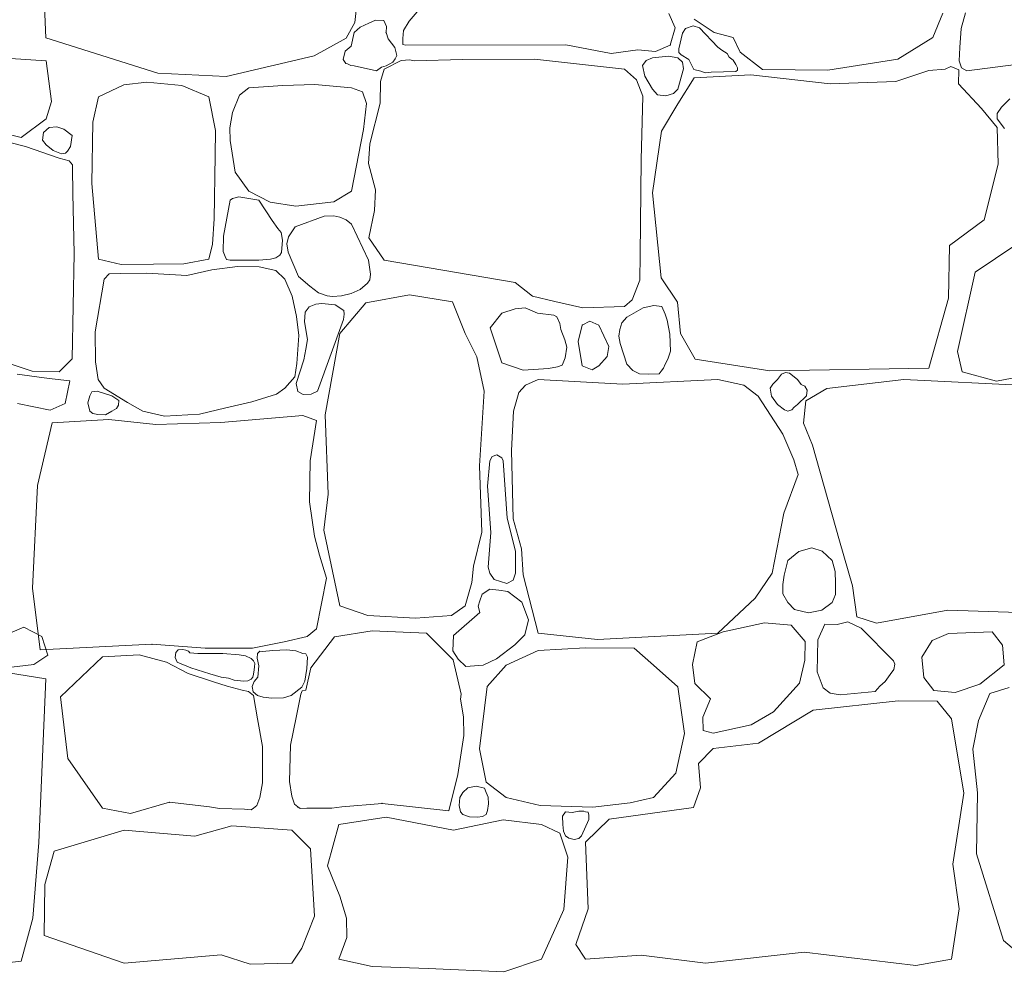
# Model space of a CAD drawing. Header units: millimetres. Extents: x 16408 to 141596, y -21057 to 26364.
# Tile 141 of 144: x 86399 to 87181, y -4457 to -3702. Entities that reach past the tile are written whole.
import ezdxf

# ---------------------------------------------------------------- set-up
doc = ezdxf.new("R2010")
doc.units = ezdxf.units.MM
doc.header["$MEASUREMENT"] = 0
doc.linetypes.add('Wipeout_Contour', pattern=[1000, 0, -1000])
doc.layers.add('0_Nr_pióra__1', color=7, linetype='Continuous', lineweight=13)
doc.layers.add('_elementy3d', color=7, linetype='Continuous')
doc.layers.add('_elementy3d_Nr_pióra__101', color=7, linetype='Continuous', lineweight=5, true_color=0xb2b2b2)
doc.styles.add('STYL_AUTOMATYCZNY_2', font='txt')
doc.dimstyles.new('STYL_AUTOMATYCZNY__1', dxfattribs={"dimtxt": 150, "dimasz": 95, "dimexe": 0.18, "dimexo": 0.0625, "dimgap": 0.09, "dimtad": 1, "dimtih": 1, "dimtoh": 1, "dimdec": 0, "dimlfac": 0.1, "dimzin": 0, "dimdsep": 46, "dimtxsty": 'STYL_AUTOMATYCZNY_2', "dimblk": 'ARROWHEAD_6', "dimblk1": 'ARROWHEAD_6', "dimblk2": 'ARROWHEAD_6', "dimcen": 0.09, "dimse1": 1, "dimse2": 1, "dimclrd": 7, "dimclre": 7, "dimclrt": 7, "dimadec": 1, "dimazin": 0, "dimtfac": 1, "dimtdec": 4, "dimtmove": 0, "dimatfit": 3, "dimfxl": 0, "dimtolj": 1, "dimtzin": 0, "dimarcsym": 0})

# ---------------------------------------------------------------- blocks, each defined once
blk = doc.blocks.new('*X4')
at = {"layer": '_elementy3d_Nr_pióra__101', "color": 253, "linetype": 'Continuous', "lineweight": 5, "true_color": 0xb2b2b2}
for p, q in [((86670.87, -3651.03), (86665.22, -3704.04)), ((86419.98, -3716.16), (86417.67, -3658.11)), ((86731.35, -3676.05), (86708.31, -3702.8)), ((86681.65, -3702.18), (86676.44, -3704.42)), ((86688.25, -3702.3), (86681.65, -3702.18)), ((86690.34, -3707.2), (86688.25, -3702.3)), ((86708.31, -3702.8), (86703.85, -3710.33)), ((86919.58, -3708.25), (86914.38, -3696.85)), ((86934.44, -3701.31), (86950.54, -3711.96)), ((87123.92, -3715.93), (87131.84, -3696.61)), ((87149.97, -3696.29), (87146.53, -3708.65)), ((86665.22, -3704.04), (86658.48, -3716.42)), ((86669.34, -3707.58), (86664.67, -3711.96)), ((86676.44, -3704.42), (86669.34, -3707.58)), ((86689.98, -3711.96), (86690.34, -3707.2)), ((86703.85, -3710.33), (86703.31, -3716.62)), ((86915.62, -3721.87), (86919.58, -3708.25)), ((86927.59, -3708.75), (86925.37, -3712.48)), ((86933.63, -3706.61), (86927.59, -3708.75)), ((86938.86, -3708.21), (86933.63, -3706.61)), ((86953.41, -3723.55), (86938.86, -3708.21)), ((87146.53, -3708.65), (87145.47, -3723.8)), ((86508.93, -3744.12), (86419.98, -3716.16)), ((86658.48, -3716.42), (86632.97, -3730.54)), ((86664.67, -3711.96), (86662.19, -3722.8)), ((86691.69, -3716.89), (86689.98, -3711.96)), ((86696.92, -3723.85), (86691.69, -3716.89)), ((86703.31, -3716.62), (86703.24, -3721.48)), ((86925.37, -3712.48), (86922.25, -3724.82)), ((86950.54, -3711.96), (86965.4, -3715.93)), ((86965.4, -3715.93), (86971.1, -3727.57)), ((87096.18, -3733.02), (87123.92, -3715.93)), ((86657.48, -3726.62), (86656.05, -3733.26)), ((86662.19, -3722.8), (86657.48, -3726.62)), ((86698.45, -3730.06), (86696.92, -3723.85)), ((86703.24, -3721.48), (86705.83, -3721.87)), ((86705.83, -3721.87), (86832.65, -3721.62)), ((86832.65, -3721.62), (86868.56, -3728.56)), ((86868.56, -3728.56), (86889.86, -3725.59)), ((86889.86, -3725.59), (86903.98, -3727.07)), ((86903.98, -3727.07), (86915.62, -3721.87)), ((86922.25, -3724.82), (86922.4, -3727.86)), ((86956.49, -3725.83), (86953.41, -3723.55)), ((86960.83, -3728.58), (86956.49, -3725.83)), ((87145.47, -3723.8), (87144.9, -3734.44)), ((87150.91, -3742.18), (87287.76, -3725.09)), ((86420.33, -3734.44), (86391.95, -3732.41)), ((86424.36, -3766.63), (86420.33, -3734.44)), ((86632.97, -3730.54), (86563.17, -3746.79)), ((86656.05, -3733.26), (86658.02, -3736.43)), ((86702.12, -3734.07), (86688.5, -3740.94)), ((86695.51, -3735.5), (86697.25, -3732.91)), ((86697.25, -3732.91), (86698.45, -3730.06)), ((86708.99, -3733.68), (86702.12, -3734.07)), ((86712.27, -3734.25), (86708.99, -3733.68)), ((86750.66, -3733.26), (86712.27, -3734.25)), ((86807.88, -3733.02), (86750.66, -3733.26)), ((86879.21, -3740.94), (86807.88, -3733.02)), ((86896.37, -3734.07), (86893.6, -3738.05)), ((86901.5, -3732.03), (86896.37, -3734.07)), ((86914.1, -3730.71), (86901.5, -3732.03)), ((86921.57, -3732.03), (86914.1, -3730.71)), ((86925.16, -3735.41), (86921.57, -3732.03)), ((86922.4, -3727.86), (86924.32, -3729.58)), ((86924.32, -3729.58), (86930.4, -3733.27)), ((86930.4, -3733.27), (86934.3, -3741.28)), ((86962.34, -3731.34), (86960.83, -3728.58)), ((86965.44, -3733.98), (86962.34, -3731.34)), ((86967.66, -3737.17), (86965.44, -3733.98)), ((86971.1, -3727.57), (86988.68, -3741.19)), ((87040.7, -3741.68), (87096.18, -3733.02)), ((87144.9, -3734.44), (87146.61, -3740.01)), ((86658.02, -3736.43), (86659.33, -3736.85)), ((86659.33, -3736.85), (86662, -3738.2)), ((86662, -3738.2), (86664.67, -3738.46)), ((86664.67, -3738.46), (86682.46, -3742.41)), ((86682.46, -3742.41), (86686.44, -3739.52)), ((86688.5, -3740.94), (86685.63, -3750.89)), ((86686.44, -3739.52), (86689.98, -3738.46)), ((86689.98, -3738.46), (86695.51, -3735.5)), ((86888.75, -3749.38), (86879.21, -3740.94)), ((86893.6, -3738.05), (86895.36, -3746.51)), ((86921.57, -3756.79), (86926.08, -3740.81)), ((86926.08, -3740.81), (86925.16, -3735.41)), ((86934.3, -3741.28), (86939.87, -3742.45)), ((86939.87, -3742.45), (86943.23, -3743.79)), ((86948.13, -3743.5), (86967.54, -3742.95)), ((86967.54, -3742.95), (86968.96, -3741.78)), ((86968.92, -3739.85), (86967.66, -3737.17)), ((86968.96, -3741.78), (86968.92, -3739.85)), ((86988.68, -3741.19), (87040.7, -3741.68)), ((87120.7, -3741.93), (87094.69, -3750.85)), ((87133.76, -3741.07), (87120.7, -3741.93)), ((87138.18, -3738.78), (87133.76, -3741.07)), ((87144.57, -3741.48), (87138.18, -3738.78)), ((87144.23, -3752.58), (87144.57, -3741.48)), ((87146.61, -3740.01), (87150.91, -3742.18)), ((86563.17, -3746.79), (86508.93, -3744.12)), ((86893.84, -3762.37), (86888.75, -3749.38)), ((86895.36, -3746.51), (86901.5, -3756.79)), ((86934.44, -3747.88), (86921.57, -3768.45)), ((86979.52, -3745.4), (86934.44, -3747.88)), ((86943.23, -3743.79), (86948.13, -3743.5)), ((87042.43, -3752.58), (86979.52, -3745.4)), ((87094.69, -3750.85), (87042.43, -3752.58)), ((86482, -3753.44), (86461.66, -3762.98)), ((86500.24, -3751.34), (86482, -3753.44)), ((86528.02, -3754.07), (86500.24, -3751.34)), ((86549.4, -3762.98), (86528.02, -3754.07)), ((86581.17, -3755.85), (86573.72, -3761.72)), ((86608.11, -3754.07), (86581.17, -3755.85)), ((86633.37, -3753.23), (86608.11, -3754.07)), ((86662.61, -3755.85), (86633.37, -3753.23)), ((86671.32, -3759.1), (86662.61, -3755.85)), ((86685.63, -3750.89), (86685.35, -3768.02)), ((86901.5, -3756.79), (86905.55, -3761.44)), ((86918.08, -3760.18), (86921.57, -3756.79)), ((87162.55, -3772.15), (87144.23, -3752.58)), ((86461.66, -3762.98), (86457.36, -3783.11)), ((86554.65, -3789.71), (86549.4, -3762.98)), ((86573.72, -3761.72), (86568.17, -3775.35)), ((86674.46, -3768.32), (86671.32, -3759.1)), ((86892.52, -3812.85), (86893.84, -3762.37)), ((86905.55, -3761.44), (86912.04, -3762.11)), ((86912.04, -3762.11), (86918.08, -3760.18)), ((87185.09, -3764.41), (87178.38, -3771.12)), ((86420.33, -3780.45), (86424.36, -3766.63)), ((86672.05, -3788.87), (86674.46, -3768.32)), ((86685.35, -3768.02), (86677.16, -3800.14)), ((86921.57, -3768.45), (86908.68, -3790.23)), ((87174.94, -3787.26), (87162.55, -3772.15)), ((87178.38, -3771.12), (87174.92, -3776.29)), ((86338.59, -3780.45), (86400.51, -3795.15)), ((86400.51, -3795.15), (86420.33, -3780.45)), ((86568.17, -3775.35), (86566.07, -3787.4)), ((87174.92, -3776.29), (87174.94, -3780.45)), ((87174.94, -3780.45), (87180.84, -3788.07)), ((86418.21, -3791.36), (86422.63, -3787.35)), ((86422.63, -3787.35), (86428.63, -3786.63)), ((86428.63, -3786.63), (86434.16, -3788.56)), ((86434.16, -3788.56), (86440.8, -3793.66)), ((86457.36, -3783.11), (86456.42, -3831.64)), ((86554.44, -3809.52), (86554.65, -3789.71)), ((86566.07, -3787.4), (86566.28, -3797.57)), ((86662.61, -3837.84), (86672.05, -3788.87)), ((87175.93, -3816.24), (87174.94, -3787.26)), ((86403.73, -3802.37), (86364.1, -3792.21)), ((86417.22, -3797.21), (86418.21, -3791.36)), ((86420.33, -3801), (86417.22, -3797.21)), ((86440.8, -3793.66), (86439.66, -3802.21)), ((86566.28, -3797.57), (86570.37, -3822.73)), ((86908.68, -3790.23), (86901.5, -3839.02)), ((86430.48, -3811.53), (86403.73, -3802.37)), ((86425.83, -3805.64), (86420.33, -3801)), ((86439.66, -3802.21), (86437.09, -3805.95)), ((86677.16, -3800.14), (86676.12, -3815.77)), ((86432.5, -3808.03), (86425.83, -3805.64)), ((86438.52, -3813.77), (86430.48, -3811.53)), ((86435.51, -3807.67), (86432.5, -3808.03)), ((86437.09, -3805.95), (86435.51, -3807.67)), ((86553.7, -3859.74), (86554.44, -3809.52)), ((86891.77, -3888.18), (86892.52, -3812.85)), ((86441.06, -3816.8), (86438.52, -3813.77)), ((86441.13, -3819.21), (86441.06, -3816.8)), ((86441.38, -3839.52), (86441.13, -3819.21)), ((86676.12, -3815.77), (86681.56, -3836.79)), ((87164.78, -3860.57), (87175.93, -3816.24)), ((86570.37, -3822.73), (86581.17, -3837.84)), ((86456.42, -3831.64), (86461.66, -3891.81)), ((86681.56, -3836.79), (86680.73, -3853.15)), ((86442.37, -3887.32), (86441.38, -3839.52)), ((86568.16, -3843.72), (86566.28, -3844.97)), ((86573.28, -3842.29), (86568.16, -3843.72)), ((86588.91, -3844.97), (86573.28, -3842.29)), ((86581.17, -3837.84), (86598.04, -3846.42)), ((86648.57, -3846.11), (86662.61, -3837.84)), ((86901.5, -3839.02), (86908.44, -3906.64)), ((86566.28, -3844.97), (86560.96, -3873.36)), ((86599.53, -3861.04), (86588.91, -3844.97)), ((86598.04, -3846.42), (86618.49, -3849.67)), ((86618.49, -3849.67), (86648.57, -3846.11)), ((86552.23, -3879.76), (86553.7, -3859.74)), ((86640.94, -3857.6), (86617.91, -3866.02)), ((86648.52, -3857.27), (86640.94, -3857.6)), ((86653.31, -3858.44), (86648.52, -3857.27)), ((86658.36, -3860.65), (86653.31, -3858.44)), ((86680.73, -3853.15), (86676.36, -3874.69)), ((86604.13, -3867.46), (86599.53, -3861.04)), ((86606.87, -3870.63), (86604.13, -3867.46)), ((86617.91, -3866.02), (86612.58, -3874.1)), ((86662.49, -3864.04), (86658.36, -3860.65)), ((86675.99, -3892.64), (86662.49, -3864.04)), ((87137.29, -3880.88), (87164.78, -3860.57)), ((86560.96, -3873.36), (86560.82, -3885.51)), ((86607.78, -3876.62), (86606.87, -3870.63)), ((86612.58, -3874.1), (86611.38, -3879.54)), ((86676.36, -3874.69), (86688.5, -3892.52)), ((86549.4, -3891.81), (86552.23, -3879.76)), ((86607, -3886.42), (86607.78, -3876.62)), ((86611.38, -3879.54), (86612.34, -3886.21)), ((87136.3, -3922.74), (87137.29, -3880.88)), ((87189.8, -3880.38), (87157.6, -3901.93)), ((86440.88, -3970.79), (86442.37, -3887.32)), ((86560.82, -3885.51), (86562.34, -3889.72)), ((86562.34, -3889.72), (86563.34, -3892.11)), ((86598.23, -3891.85), (86602.57, -3890.76)), ((86602.57, -3890.76), (86605.78, -3888.42)), ((86605.78, -3888.42), (86607, -3886.42)), ((86612.34, -3886.21), (86620.63, -3905.4)), ((86891.3, -3908.34), (86891.77, -3888.18)), ((86461.66, -3891.81), (86479.9, -3895.9)), ((86479.9, -3895.9), (86505.38, -3895.59)), ((86505.38, -3895.59), (86529.49, -3895.48)), ((86529.49, -3895.48), (86549.4, -3891.81)), ((86572.15, -3897.47), (86551.81, -3900.3)), ((86563.34, -3892.11), (86566.28, -3892.64)), ((86566.28, -3892.64), (86588.91, -3892.64)), ((86589.24, -3897.79), (86572.15, -3897.47)), ((86588.91, -3892.64), (86598.23, -3891.85)), ((86602.45, -3900.72), (86589.24, -3897.79)), ((86677.75, -3903.54), (86675.99, -3892.64)), ((86688.5, -3892.52), (86792.51, -3910.22)), ((86470.15, -3903.34), (86466.38, -3907.54)), ((86479.17, -3903.03), (86470.15, -3903.34)), ((86500.03, -3902.72), (86479.17, -3903.03)), ((86531.79, -3904.71), (86500.03, -3902.72)), ((86551.81, -3900.3), (86531.79, -3904.71)), ((86609.58, -3907.54), (86602.45, -3900.72)), ((86620.63, -3905.4), (86629.45, -3913.02)), ((86677.11, -3908.23), (86677.75, -3903.54)), ((86908.44, -3906.64), (86921.32, -3925.71)), ((87157.6, -3901.93), (87143.48, -3965.09)), ((86466.38, -3907.54), (86459.15, -3949.36)), ((86615.45, -3921.17), (86609.58, -3907.54)), ((86629.45, -3913.02), (86636.38, -3918.42)), ((86669.37, -3915.76), (86675.37, -3910.85)), ((86675.37, -3910.85), (86677.11, -3908.23)), ((86792.51, -3910.22), (86806.26, -3921.14)), ((86885.27, -3924.06), (86891.3, -3908.34)), ((86618.8, -3937.2), (86615.45, -3921.17)), ((86636.38, -3918.42), (86643.19, -3920.94)), ((86643.19, -3920.94), (86647.38, -3921.25)), ((86647.38, -3921.25), (86654.63, -3920.69)), ((86654.63, -3920.69), (86662.23, -3918.88)), ((86662.23, -3918.88), (86669.37, -3915.76)), ((86708.56, -3920.01), (86673.88, -3926.45)), ((86742.74, -3925.46), (86708.56, -3920.01)), ((86806.26, -3921.14), (86824.06, -3925.29)), ((87120.7, -3978.22), (87136.3, -3922.74)), ((86629, -3929.58), (86625.92, -3933.9)), ((86634.31, -3927.44), (86629, -3929.58)), ((86639.05, -3926.82), (86634.31, -3927.44)), ((86649.63, -3927.96), (86639.05, -3926.82)), ((86656.4, -3932.44), (86649.63, -3927.96)), ((86673.88, -3926.45), (86653.33, -3950.73)), ((86752.89, -3950.73), (86742.74, -3925.46)), ((86800.45, -3930.42), (86792.45, -3931)), ((86802.17, -3931.2), (86800.45, -3930.42)), ((86824.06, -3925.29), (86846.09, -3930.28)), ((86846.09, -3930.28), (86879.21, -3929.18)), ((86879.21, -3929.18), (86885.27, -3924.06)), ((86893.94, -3930.38), (86881.19, -3937.85)), ((86902.65, -3928.42), (86893.94, -3930.38)), ((86908.88, -3929.28), (86902.65, -3928.42)), ((86911.41, -3935.37), (86908.88, -3929.28)), ((86921.32, -3925.71), (86923.79, -3950.73)), ((86620.69, -3952.4), (86618.8, -3937.2)), ((86625.92, -3933.9), (86625.24, -3941.56)), ((86656.26, -3939.5), (86656.66, -3935.26)), ((86656.66, -3935.26), (86656.4, -3932.44)), ((86781.87, -3934.63), (86772.71, -3946.27)), ((86792.45, -3931), (86781.87, -3934.63)), ((86810.11, -3934.63), (86802.17, -3931.2)), ((86823.04, -3936.13), (86810.11, -3934.63)), ((86825.46, -3937.35), (86823.04, -3936.13)), ((86827.83, -3942.83), (86825.46, -3937.35)), ((86881.19, -3937.85), (86877.14, -3942.11)), ((86913.19, -3940), (86911.41, -3935.37)), ((86625.24, -3941.56), (86627.53, -3955.58)), ((86635.49, -3996.55), (86656.26, -3939.5)), ((86828.68, -3947.51), (86827.83, -3942.83)), ((86845.77, -3944.04), (86842.55, -3957.17)), ((86851.86, -3940.8), (86845.77, -3944.04)), ((86858.9, -3944.04), (86851.86, -3940.8)), ((86866.83, -3960.88), (86858.9, -3944.04)), ((86877.14, -3942.11), (86875.56, -3947.47)), ((86915.29, -3951.3), (86913.19, -3940)), ((86459.15, -3949.36), (86459.46, -3973.16)), ((86619.11, -3974.52), (86620.69, -3952.4)), ((86653.33, -3950.73), (86641.69, -4015.12)), ((86762.06, -3969.3), (86752.89, -3950.73)), ((86772.71, -3946.27), (86781.87, -3974.01)), ((86831.8, -3955.61), (86828.68, -3947.51)), ((86875.56, -3947.47), (86874.79, -3952.74)), ((86874.79, -3952.74), (86875.74, -3958.65)), ((86915.87, -3964.61), (86915.29, -3951.3)), ((86923.79, -3950.73), (86935.43, -3971.04)), ((86627.53, -3955.58), (86626.39, -3963.03)), ((86833.39, -3961.62), (86831.8, -3955.61)), ((86832.09, -3970.02), (86833.39, -3961.62)), ((86842.55, -3957.17), (86845.77, -3976.24)), ((86865.59, -3968.81), (86866.83, -3960.88)), ((86875.74, -3958.65), (86881.19, -3975)), ((86373.51, -3968.81), (86409.18, -3980.69)), ((86626.39, -3963.03), (86624.82, -3971.58)), ((86767.75, -3996.55), (86762.06, -3969.3)), ((86858.9, -3976.24), (86865.59, -3968.81)), ((86913.62, -3971.17), (86915.87, -3964.61)), ((87143.48, -3965.09), (87147.2, -3981.19)), ((87174.44, -3988.62), (87273.51, -3968.81)), ((86430.48, -3981.19), (86440.88, -3970.79)), ((86459.46, -3973.16), (86461.45, -3987.1)), ((86617.54, -3985.01), (86619.11, -3974.52)), ((86624.82, -3971.58), (86618.69, -3990.43)), ((86781.87, -3974.01), (86798.71, -3979.7)), ((86819.02, -3978.47), (86826.15, -3977.2)), ((86826.15, -3977.2), (86829.65, -3975.86)), ((86829.65, -3975.86), (86830.66, -3974.01)), ((86830.66, -3974.01), (86832.09, -3970.02)), ((86845.77, -3976.24), (86853.62, -3979.51)), ((86853.62, -3979.51), (86858.9, -3976.24)), ((86881.19, -3975), (86885.8, -3979.98)), ((86910.17, -3978.3), (86911.41, -3975)), ((86911.41, -3975), (86913.62, -3971.17)), ((86935.43, -3971.04), (86994.63, -3980.2)), ((86422.65, -3986.49), (86397.34, -3982.96)), ((86409.18, -3980.69), (86430.48, -3981.19)), ((86609.58, -3994.02), (86617.54, -3985.01)), ((86798.71, -3979.7), (86819.02, -3978.47)), ((86885.8, -3979.98), (86891.07, -3982.8)), ((86891.07, -3982.8), (86898.49, -3982.9)), ((86898.49, -3982.9), (86906.72, -3982.71)), ((86906.72, -3982.71), (86908.4, -3980.7)), ((86908.4, -3980.7), (86910.17, -3978.3)), ((86994.63, -3980.2), (87120.7, -3978.22)), ((87003.9, -3982.89), (87000.57, -3987.13)), ((87007.05, -3981.54), (87003.9, -3982.89)), ((87010.23, -3982.18), (87007.05, -3981.54)), ((87016.67, -3987.13), (87010.23, -3982.18)), ((87147.2, -3981.19), (87174.44, -3988.62)), ((86439.14, -3988.26), (86422.65, -3986.49)), ((86435.31, -4006.22), (86439.14, -3988.26)), ((86461.45, -3987.1), (86466.38, -3994.02)), ((86618.69, -3990.43), (86620.08, -3996.8)), ((86800.7, -3991.59), (86795.49, -3997.54)), ((86810.6, -3987.13), (86800.7, -3991.59)), ((86877.97, -3990.85), (86810.6, -3987.13)), ((86953.41, -3987.13), (86877.97, -3990.85)), ((86974.07, -3991.59), (86953.41, -3987.13)), ((86985.46, -4000.51), (86974.07, -3991.59)), ((86996.97, -3990.8), (86994.88, -3994.07)), ((87000.57, -3987.13), (86996.97, -3990.8)), ((87019.43, -3991.05), (87016.67, -3987.13)), ((87022.37, -3992.58), (87019.43, -3991.05)), ((87024.27, -3995.76), (87022.37, -3992.58)), ((87100.88, -3987.13), (87039.71, -3994.32)), ((87210.11, -3992.58), (87100.88, -3987.13)), ((86454.87, -4000.14), (86453.23, -4005.66)), ((86456.56, -3997.1), (86454.87, -4000.14)), ((86460.63, -3996.43), (86456.56, -3997.1)), ((86472.28, -4000.14), (86460.63, -3996.43)), ((86466.38, -3994.02), (86484.72, -4005.55)), ((86477.92, -4003.77), (86472.28, -4000.14)), ((86583.47, -4005.03), (86602.97, -3998.74)), ((86602.97, -3998.74), (86609.58, -3994.02)), ((86620.08, -3996.8), (86624.35, -3999.1)), ((86624.35, -3999.1), (86630.5, -3998.78)), ((86630.5, -3998.78), (86635.49, -3996.55)), ((86764.04, -4055.74), (86767.75, -3996.55)), ((86795.49, -3997.54), (86791.28, -4012.4)), ((87005.03, -4030.48), (86985.46, -4000.51)), ((86994.88, -3994.07), (86995.99, -4000.31)), ((86995.99, -4000.31), (87000.57, -4006.95)), ((87016.67, -4006.95), (87023.73, -4000.06)), ((87039.71, -3994.32), (87023.11, -4004.22)), ((87023.73, -4000.06), (87024.27, -3995.76)), ((86397.63, -4006.22), (86423.54, -4011.52)), ((86423.54, -4011.52), (86435.31, -4006.22)), ((86453.23, -4005.66), (86454.87, -4012.26)), ((86475.98, -4010.15), (86477.62, -4007.42)), ((86477.62, -4007.42), (86477.92, -4003.77)), ((86484.72, -4005.55), (86496.99, -4012.26)), ((86562.93, -4009.54), (86583.47, -4005.03)), ((87000.57, -4006.95), (87006.15, -4011.36)), ((87013.98, -4009.2), (87016.67, -4006.95)), ((87023.11, -4004.22), (87021.38, -4021.81)), ((86454.87, -4012.26), (86457.29, -4014.03)), ((86457.29, -4014.03), (86461.3, -4014.94)), ((86461.3, -4014.94), (86467.24, -4015.24)), ((86467.24, -4015.24), (86472.28, -4012.26)), ((86472.28, -4012.26), (86475.98, -4010.15)), ((86496.99, -4012.26), (86514.08, -4016.24)), ((86514.08, -4016.24), (86541.96, -4014.67)), ((86541.96, -4014.67), (86562.93, -4009.54)), ((86623.95, -4015.63), (86558.75, -4021.29)), ((86634.87, -4019.71), (86623.95, -4015.63)), ((86641.69, -4015.12), (86644.16, -4078.28)), ((86791.28, -4012.4), (86789.55, -4043.61)), ((87006.15, -4011.36), (87009, -4012.2)), ((87009, -4012.2), (87011.94, -4011.31)), ((87011.94, -4011.31), (87013.98, -4009.2)), ((86425.08, -4021.54), (86413.43, -4071.27)), ((86469.88, -4018.79), (86425.08, -4021.54)), ((86507.23, -4022.96), (86469.88, -4018.79)), ((86558.75, -4021.29), (86507.23, -4022.96)), ((86629.79, -4051.81), (86634.87, -4019.71)), ((87021.38, -4021.81), (87028.41, -4039.38)), ((87013.7, -4050.79), (87005.03, -4030.48)), ((87028.41, -4039.38), (87049.86, -4115.18)), ((86778.04, -4046.86), (86774.1, -4048.29)), ((86781.82, -4049.37), (86778.04, -4046.86)), ((86789.55, -4043.61), (86790.79, -4097.85)), ((86629.29, -4084.32), (86629.79, -4051.81)), ((86772.24, -4051.81), (86770.39, -4071.94)), ((86774.1, -4048.29), (86772.24, -4051.81)), ((86782.86, -4051.81), (86781.82, -4049.37)), ((86786.04, -4097.2), (86782.86, -4051.81)), ((87017.17, -4062.68), (87013.7, -4050.79)), ((86766.02, -4108.25), (86764.04, -4055.74)), ((87005.77, -4093.14), (87017.17, -4062.68)), ((86413.43, -4071.27), (86409.54, -4152.69)), ((86644.16, -4078.28), (86640.7, -4106.76)), ((86770.39, -4071.94), (86773.13, -4108.46)), ((86633.12, -4111.5), (86629.29, -4084.32)), ((86996.36, -4140.7), (87005.77, -4093.14)), ((86792.84, -4123.26), (86786.04, -4097.2)), ((86790.79, -4097.85), (86797.48, -4121.62)), ((86640.7, -4106.76), (86653.33, -4166.7)), ((86759.33, -4135.25), (86766.02, -4108.25)), ((86773.13, -4108.46), (86770.96, -4136.06)), ((86637.29, -4126.68), (86633.12, -4111.5)), ((87049.86, -4115.18), (87060.26, -4150.85)), ((86792.67, -4140.7), (86792.84, -4123.26)), ((86797.48, -4121.62), (86798.71, -4142.18)), ((87017.64, -4123.69), (87008.87, -4130.85)), ((87027.86, -4120.76), (87017.64, -4123.69)), ((87036.11, -4123.25), (87027.86, -4120.76)), ((87044.09, -4130.85), (87036.11, -4123.25)), ((86642.63, -4144.69), (86637.29, -4126.68)), ((87008.87, -4130.85), (87006.08, -4142.54)), ((87046.41, -4139.45), (87044.09, -4130.85)), ((86758.09, -4148.13), (86759.33, -4135.25)), ((86770.96, -4136.06), (86772.24, -4140.7)), ((86772.24, -4140.7), (86775.93, -4145.83)), ((86790.96, -4146.29), (86792.67, -4140.7)), ((86982.99, -4160.76), (86996.36, -4140.7)), ((87046.67, -4148.83), (87046.41, -4139.45)), ((86634.87, -4185.04), (86642.63, -4144.69)), ((86752.89, -4166.7), (86758.09, -4148.13)), ((86775.93, -4145.83), (86785.87, -4148.92)), ((86785.87, -4148.92), (86790.96, -4146.29)), ((86798.71, -4142.18), (86810.6, -4188.5)), ((87006.08, -4142.54), (87004.9, -4149.79)), ((87046.71, -4157.82), (87046.67, -4148.83)), ((86409.54, -4152.69), (86415.51, -4201.71)), ((86772.24, -4153.42), (86766.19, -4157.36)), ((86779.64, -4154.32), (86772.24, -4153.42)), ((86786.64, -4155.43), (86779.64, -4154.32)), ((86797.65, -4163.73), (86786.64, -4155.43)), ((87004.9, -4149.79), (87004.81, -4157.25)), ((87060.26, -4150.85), (87063.73, -4175.37)), ((86764.36, -4162.77), (86762.98, -4166.98)), ((86766.19, -4157.36), (86764.36, -4162.77)), ((86803.05, -4177.72), (86797.65, -4163.73)), ((86953.41, -4188.5), (86982.99, -4160.76)), ((87004.81, -4157.25), (87008.87, -4163.98)), ((87008.87, -4163.98), (87014.11, -4169.61)), ((87035.89, -4170.3), (87044.09, -4163.98)), ((87044.09, -4163.98), (87046.71, -4157.82)), ((86653.33, -4166.7), (86675.62, -4174.38)), ((86742, -4174.38), (86752.89, -4166.7)), ((86764.36, -4171.93), (86743.61, -4190.35)), ((86762.98, -4166.98), (86764.36, -4171.93)), ((87014.11, -4169.61), (87025.24, -4172.35)), ((87025.24, -4172.35), (87035.89, -4170.3)), ((87079.33, -4180.57), (87135.81, -4170.17)), ((87135.81, -4170.17), (87192.03, -4172.15)), ((86675.62, -4174.38), (86713.26, -4176.61)), ((86713.26, -4176.61), (86742, -4174.38)), ((86800.2, -4189.81), (86803.05, -4177.72)), ((86990.42, -4180.32), (86957.48, -4187.26)), ((87011.47, -4182.06), (86990.42, -4180.32)), ((87056.58, -4179.43), (87047.93, -4181.65)), ((87066.95, -4184.53), (87056.58, -4179.43)), ((87063.73, -4175.37), (87079.33, -4180.57)), ((86389.45, -4189.2), (86402.45, -4183.78)), ((86402.45, -4183.78), (86416.89, -4191.01)), ((86627.29, -4191.04), (86634.87, -4185.04)), ((86649.12, -4191.22), (86679.09, -4186.52)), ((86679.09, -4186.52), (86722.18, -4188.5)), ((86957.48, -4187.26), (86936.92, -4195.43)), ((87022.62, -4194.94), (87011.47, -4182.06)), ((87038.24, -4181.3), (87032.66, -4193.7)), ((87047.93, -4181.65), (87038.24, -4181.3)), ((87092.71, -4210.29), (87066.95, -4184.53)), ((87170.98, -4187.26), (87136.3, -4188.74)), ((87179.15, -4197.91), (87170.98, -4187.26)), ((86416.89, -4191.01), (86421.59, -4205.81)), ((86584.1, -4200.38), (86609.11, -4195.38)), ((86609.11, -4195.38), (86627.29, -4191.04)), ((86630.2, -4215.92), (86649.12, -4191.22)), ((86722.18, -4188.5), (86743.16, -4209.53)), ((86743.61, -4190.35), (86743, -4202.55)), ((86792.23, -4197.6), (86800.2, -4189.81)), ((86810.6, -4188.5), (86857.91, -4193.45)), ((86857.91, -4193.45), (86953.41, -4188.5)), ((86936.92, -4195.43), (86933.19, -4213.37)), ((87022.37, -4209.8), (87022.62, -4194.94)), ((87032.66, -4193.7), (87032.28, -4219.21)), ((87123.42, -4194.19), (87115.11, -4207.59)), ((87136.3, -4188.74), (87123.42, -4194.19)), ((86415.51, -4201.71), (86504.23, -4197.21)), ((86504.23, -4197.21), (86546.38, -4200.38)), ((86523.24, -4203.75), (86522.59, -4207.68)), ((86524.98, -4201.72), (86523.24, -4203.75)), ((86528.59, -4201.39), (86524.98, -4201.72)), ((86531.17, -4201.89), (86528.59, -4201.39)), ((86533.12, -4202.8), (86531.17, -4201.89)), ((86534.18, -4203.98), (86533.12, -4202.8)), ((86540.64, -4204.51), (86534.18, -4203.98)), ((86546.38, -4200.38), (86584.1, -4200.38)), ((86589.83, -4202.65), (86587.99, -4204.44)), ((86592.06, -4202.86), (86589.83, -4202.65)), ((86600.03, -4202.31), (86592.06, -4202.86)), ((86611.19, -4201.78), (86600.03, -4202.31)), ((86618.5, -4202.49), (86611.19, -4201.78)), ((86623.97, -4204.44), (86618.5, -4202.49)), ((86743, -4202.55), (86747.31, -4209.15)), ((86777.56, -4208.88), (86792.23, -4197.6)), ((86810.6, -4202.12), (86785.34, -4213.76)), ((86848.25, -4200.14), (86810.6, -4202.12)), ((86886.89, -4200.39), (86848.25, -4200.14)), ((86902.24, -4213.76), (86886.89, -4200.39)), ((87180.52, -4213.49), (87179.15, -4197.91)), ((86421.59, -4205.81), (86410.39, -4213.39)), ((86464.91, -4207.19), (86431.63, -4238.88)), ((86494.07, -4205.59), (86464.91, -4207.19)), ((86515.86, -4211.47), (86494.07, -4205.59)), ((86533, -4220.3), (86515.86, -4211.47)), ((86522.59, -4207.68), (86524.28, -4211.47)), ((86524.28, -4211.47), (86535.04, -4215.96)), ((86560.53, -4204.44), (86540.64, -4204.51)), ((86573.3, -4205.61), (86560.53, -4204.44)), ((86578.35, -4206.43), (86573.3, -4205.61)), ((86582.91, -4208.61), (86578.35, -4206.43)), ((86584.75, -4210.27), (86582.91, -4208.61)), ((86585.87, -4212.49), (86584.75, -4210.27)), ((86587.99, -4204.44), (86587.75, -4208.2)), ((86587.75, -4208.2), (86588.91, -4214.28)), ((86626.39, -4204.76), (86623.97, -4204.44)), ((86627.6, -4207.44), (86626.39, -4204.76)), ((86627.2, -4216.43), (86627.6, -4207.44)), ((86743.16, -4209.53), (86749.57, -4236.92)), ((86747.31, -4209.15), (86753.27, -4214.84)), ((86767.01, -4213.76), (86777.56, -4208.88)), ((87018.06, -4228.2), (87022.37, -4209.8)), ((87093.68, -4212.9), (87092.71, -4210.29)), ((87115.11, -4207.59), (87116.73, -4223.67)), ((86420.07, -4224.76), (86377.48, -4217.72)), ((86410.39, -4213.39), (86386.2, -4216.28)), ((86535.04, -4215.96), (86550.07, -4220.81)), ((86584.69, -4221.03), (86585.36, -4217.65)), ((86585.36, -4217.65), (86585.61, -4215.03)), ((86585.61, -4215.03), (86585.87, -4212.49)), ((86588.91, -4214.28), (86588.28, -4223.25)), ((86625.63, -4226.38), (86627.2, -4216.43)), ((86626.43, -4233.78), (86630.2, -4215.92)), ((86753.27, -4214.84), (86767.01, -4213.76)), ((86785.34, -4213.76), (86770.23, -4230.85)), ((86921.56, -4231.1), (86902.24, -4213.76)), ((86933.19, -4213.37), (86935.19, -4228.37)), ((87032.28, -4219.21), (87036.8, -4231.72)), ((87090.18, -4221.33), (87093.07, -4217.14)), ((87093.07, -4217.14), (87093.68, -4212.9)), ((87161.32, -4228.87), (87180.52, -4213.49)), ((86414.39, -4354.4), (86420.07, -4224.76)), ((86553, -4227.13), (86533, -4220.3)), ((86550.07, -4220.81), (86559.14, -4223.25)), ((86563.98, -4230.49), (86553, -4227.13)), ((86559.14, -4223.25), (86564.84, -4224.24)), ((86564.84, -4224.24), (86569.42, -4225.75)), ((86569.42, -4225.75), (86576.91, -4226.42)), ((86576.91, -4226.42), (86580.34, -4226.14)), ((86580.34, -4226.14), (86582.91, -4224.88)), ((86582.91, -4224.88), (86584.18, -4223.3)), ((86585.38, -4226.67), (86583.81, -4230.64)), ((86584.18, -4223.3), (86584.69, -4221.03)), ((86588.28, -4223.25), (86585.38, -4226.67)), ((86623.18, -4231.35), (86625.63, -4226.38)), ((87081.81, -4230.6), (87086.04, -4226.87)), ((87086.04, -4226.87), (87090.18, -4221.33)), ((87116.73, -4223.67), (87124.66, -4233.82)), ((86575.86, -4233.63), (86563.98, -4230.49)), ((86580.93, -4234.62), (86575.86, -4233.63)), ((86584.91, -4237.87), (86580.93, -4234.62)), ((86583.81, -4230.64), (86584.62, -4234.9)), ((86584.62, -4234.9), (86587.99, -4237.87)), ((86614.79, -4237.87), (86623.18, -4231.35)), ((86622.36, -4236.92), (86623.44, -4234.08)), ((86623.44, -4234.08), (86626.43, -4233.78)), ((86770.23, -4230.85), (86764.29, -4280.14)), ((86926.76, -4268), (86921.56, -4231.1)), ((86935.19, -4228.37), (86947.57, -4240.51)), ((86997.6, -4250.91), (87018.06, -4228.2)), ((87036.8, -4231.72), (87042.52, -4235.91)), ((87050.36, -4237.29), (87078.14, -4234.64)), ((87078.14, -4234.64), (87081.91, -4230.42)), ((87124.66, -4233.82), (87141.75, -4235.56)), ((87141.75, -4235.56), (87161.32, -4228.87)), ((87184.6, -4231.59), (87169.22, -4236.22)), ((86431.63, -4238.88), (86437.52, -4287.94)), ((86587.99, -4256.29), (86584.91, -4237.87)), ((86587.99, -4237.87), (86592.43, -4239.16)), ((86592.43, -4239.16), (86599.45, -4239.87)), ((86599.45, -4239.87), (86608.69, -4239.74)), ((86608.69, -4239.74), (86614.79, -4237.87)), ((86618.78, -4255.25), (86622.36, -4236.92)), ((86749.57, -4236.92), (86749.06, -4240.69)), ((86749.06, -4240.69), (86751.47, -4254.8)), ((86947.57, -4240.51), (86941.38, -4255.12)), ((87096.42, -4242), (87029.06, -4249.43)), ((87042.52, -4235.91), (87050.36, -4237.29)), ((87127.38, -4242.49), (87096.42, -4242)), ((87138.78, -4256.29), (87127.38, -4242.49)), ((87169.22, -4236.22), (87160.15, -4257.73)), ((86979.77, -4261.07), (86997.6, -4250.91)), ((87029.06, -4249.43), (86985.71, -4275.68)), ((86591.98, -4278.39), (86587.99, -4256.29)), ((86614.18, -4277.23), (86618.78, -4255.25)), ((86751.47, -4254.8), (86751.65, -4269.62)), ((86941.38, -4255.12), (86941.62, -4265.53)), ((87148.44, -4315.31), (87138.78, -4256.29)), ((87160.15, -4257.73), (87155.62, -4280.33)), ((86941.62, -4265.53), (86949.55, -4267.75)), ((86949.55, -4267.75), (86979.77, -4261.07)), ((86751.65, -4269.62), (86747.07, -4300.53)), ((86920.08, -4299.46), (86926.76, -4268)), ((86591.98, -4307.24), (86591.98, -4278.39)), ((86613.4, -4306.07), (86614.18, -4277.23)), ((86764.29, -4280.14), (86769.49, -4306.64)), ((86949.55, -4279.89), (86937.91, -4291.78)), ((86985.71, -4275.68), (86949.55, -4279.89)), ((87155.62, -4280.33), (87159.53, -4315.14)), ((86437.52, -4287.94), (86464.91, -4327.19)), ((86937.91, -4291.78), (86939.64, -4311.1)), ((86747.07, -4300.53), (86739.88, -4329.49)), ((86902.24, -4318.78), (86920.08, -4299.46)), ((86589.9, -4318.9), (86591.98, -4307.24)), ((86615.16, -4317.78), (86613.4, -4306.07)), ((86754.83, -4311.21), (86750.91, -4314.81)), ((86761.49, -4309.73), (86754.83, -4311.21)), ((86768.15, -4311.28), (86761.49, -4309.73)), ((86769.49, -4314.81), (86768.15, -4311.28)), ((86769.49, -4306.64), (86785.34, -4318.78)), ((86939.64, -4311.1), (86933.95, -4326.7)), ((86587.45, -4325.19), (86589.9, -4318.9)), ((86617.43, -4324.14), (86615.16, -4317.78)), ((86748.59, -4318.93), (86748.14, -4325.27)), ((86750.91, -4314.81), (86748.59, -4318.93)), ((86771.01, -4318.64), (86769.49, -4314.81)), ((86771.24, -4323.95), (86771.01, -4318.64)), ((86785.34, -4318.78), (86812.34, -4325.22)), ((86883.67, -4322.99), (86902.24, -4318.78)), ((87139.77, -4371.78), (87148.44, -4315.31)), ((87159.53, -4315.14), (87158.59, -4363.61)), ((86464.91, -4327.19), (86487.13, -4331.41)), ((86487.13, -4331.41), (86518.01, -4322.59)), ((86518.01, -4322.59), (86549.95, -4326.12)), ((86549.95, -4326.12), (86557.93, -4327.58)), ((86557.93, -4327.58), (86577.79, -4327.93)), ((86577.79, -4327.93), (86582.91, -4328.51)), ((86582.91, -4328.51), (86584.91, -4327.19)), ((86584.91, -4327.19), (86587.45, -4325.19)), ((86619.92, -4326.21), (86617.43, -4324.14)), ((86621.88, -4327.58), (86619.92, -4326.21)), ((86627.02, -4327.14), (86621.88, -4327.58)), ((86646.88, -4327.33), (86627.02, -4327.14)), ((86654.9, -4326.1), (86646.88, -4327.33)), ((86686.92, -4323.43), (86654.9, -4326.1)), ((86739.88, -4329.49), (86686.92, -4323.43)), ((86748.14, -4325.27), (86749.01, -4330.19)), ((86769.49, -4332.4), (86770.47, -4329.06)), ((86770.47, -4329.06), (86771.24, -4323.95)), ((86812.34, -4325.22), (86854.19, -4326.45)), ((86854.19, -4326.45), (86883.67, -4322.99)), ((86933.95, -4326.7), (86867.07, -4335.87)), ((86652.58, -4340.32), (86689.98, -4334.38)), ((86689.98, -4334.38), (86743.48, -4344.78)), ((86743.48, -4344.78), (86782.86, -4336.61)), ((86749.01, -4330.19), (86750.91, -4332.4)), ((86750.91, -4332.4), (86756.22, -4334.21)), ((86756.22, -4334.21), (86762.52, -4334.28)), ((86762.52, -4334.28), (86766.57, -4333.89)), ((86766.57, -4333.89), (86769.49, -4332.4)), ((86782.86, -4336.61), (86813.33, -4340.32)), ((86832.45, -4330.19), (86830.14, -4333.63)), ((86830.14, -4333.63), (86830.43, -4340.26)), ((86837.79, -4330.61), (86832.45, -4330.19)), ((86842.88, -4329.55), (86837.79, -4330.61)), ((86846.99, -4329.68), (86842.88, -4329.55)), ((86845.19, -4349.23), (86851.05, -4336.33)), ((86848.28, -4330.19), (86846.99, -4329.68)), ((86867.07, -4335.87), (86848.25, -4354.19)), ((86850.31, -4330.48), (86848.28, -4330.19)), ((86850.92, -4332.92), (86850.31, -4330.48)), ((86851.05, -4336.33), (86850.92, -4332.92)), ((86567.63, -4341.32), (86538.16, -4349.49)), ((86615.2, -4344.78), (86567.63, -4341.32)), ((86643.42, -4373.02), (86652.58, -4340.32)), ((86813.33, -4340.32), (86827.94, -4347.01)), ((86830.43, -4340.26), (86830.94, -4345.53)), ((86482.14, -4344.78), (86426.65, -4361.38)), ((86538.16, -4349.49), (86482.14, -4344.78)), ((86630.04, -4359.64), (86615.2, -4344.78)), ((86827.94, -4347.01), (86834.38, -4366.08)), ((86830.94, -4345.53), (86832.45, -4349.23)), ((86832.45, -4349.23), (86835.12, -4351.13)), ((86835.12, -4351.13), (86839.24, -4352)), ((86839.24, -4352), (86843, -4351.45)), ((86843, -4351.45), (86845.19, -4349.23)), ((86409.72, -4414.55), (86414.39, -4354.4)), ((86633.26, -4412.89), (86630.04, -4359.64)), ((86848.25, -4354.19), (86850.48, -4407.2)), ((86426.65, -4361.38), (86419.13, -4387.84)), ((86834.38, -4366.08), (86831.16, -4407.69)), ((87158.59, -4363.61), (87180.14, -4432.21)), ((86653.33, -4397.04), (86643.42, -4373.02)), ((87144.97, -4407.2), (87139.77, -4371.78)), ((86419.13, -4387.84), (86418.64, -4428.15)), ((86658.53, -4414.63), (86653.33, -4397.04)), ((86850.48, -4407.2), (86840.57, -4435.43)), ((87138.78, -4447.07), (87144.97, -4407.2)), ((86400.33, -4448.64), (86409.72, -4414.55)), ((86623.11, -4438.41), (86633.26, -4412.89)), ((86658.78, -4429.98), (86658.53, -4414.63)), ((86831.16, -4407.69), (86813.33, -4447.07)), ((86418.64, -4428.15), (86482.14, -4450.29)), ((86652.58, -4447.07), (86658.78, -4429.98)), ((86615.2, -4450.29), (86623.11, -4438.41)), ((86840.57, -4435.43), (86848.25, -4447.07)), ((87180.14, -4432.21), (87195.5, -4445.09)), ((86482.14, -4450.29), (86559.21, -4443.61)), ((86559.21, -4443.61), (86582.24, -4451.04)), ((86848.25, -4447.07), (86892.58, -4443.85)), ((86892.58, -4443.85), (86943.61, -4450.29)), ((86943.61, -4450.29), (87021.87, -4441.38)), ((87021.87, -4441.38), (87110.54, -4452.03)), ((86351.47, -4454.5), (86400.33, -4448.64)), ((86582.24, -4451.04), (86615.2, -4450.29)), ((86679.09, -4452.77), (86652.58, -4447.07)), ((86723.42, -4454.5), (86679.09, -4452.77)), ((86813.33, -4447.07), (86783.36, -4456.98)), ((87110.54, -4452.03), (87138.78, -4447.07)), ((86783.36, -4456.98), (86723.42, -4454.5))]:
    blk.add_line(p, q, dxfattribs=at)
for p in [(86689.98, -3711.96), (86915.62, -3721.87), (86438.52, -3813.77), (86845.77, -3944.04), (86858.9, -3976.24), (87016.67, -4006.95), (86504.23, -4197.21), (86518.01, -4322.59), (86584.91, -4327.19), (86584.91, -4327.19), (86619.92, -4326.21), (86619.92, -4326.21), (86686.92, -4323.43)]:
    blk.add_point(p, dxfattribs=at)
blk = doc.blocks.new('Wypełnienie_2_4', base_point=(0, 0))
at = {"color": 254, "linetype": 'Wipeout_Contour', "lineweight": 0, "ltscale": 1023619.489982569}
blk.add_wipeout([(80843.91, -4580), (80843.91, -5380), (81664.8, -5390.27), (85145.05, -5501.36), (88568.85, -5541.95), (88568.85, -2730), (87198.86, -2730), (87198.86, -3330), (86098.89, -3330), (86098.89, -4019.84), (85013.81, -4019.84), (85013.81, -4580)], dxfattribs=at).dxf.layer = '_elementy3d'
at = {"layer": '_elementy3d_Nr_pióra__101', "color": 253, "linetype": 'Continuous', "lineweight": 5, "true_color": 0xb2b2b2}
blk.add_blockref('*X4', (0, 0), dxfattribs=at)
blk = doc.blocks.new('*D207')
at = {"layer": '0_Nr_pióra__1', "color": 7, "linetype": 'Continuous', "lineweight": 13}
for p, q in [((84178.98, -1697.07), (84078.98, -1797.07)), ((86328.98, -1797.07), (86428.98, -1697.07)), ((84128.98, -1747.07), (86378.98, -1747.07)), ((86378.98, -1747.07), (86453.98, -1747.07))]:
    blk.add_line(p, q, dxfattribs=at)
at = {"layer": '0_Nr_pióra__1', "color": 7, "lineweight": 13, "insert": (85078.22, -1717.07), "char_height": 150, "attachment_point": 7, "style": 'STYL_AUTOMATYCZNY_2'}
blk.add_mtext('\\A1;{\\pql;\\fCentury Gothic|b0|i0|c238|p34;225}', dxfattribs=at)
blk = doc.blocks.new('ARROWHEAD_6')
at = {"color": 0, "linetype": 'Continuous', "lineweight": 0}
for p, q in [((-0.5, -0.5), (0.5, 0.5)), ((0, 0), (-1, 0))]:
    blk.add_line(p, q, dxfattribs=at)

msp = doc.modelspace()

# ---------------------------------------------------------------- block references
at = {"layer": '_elementy3d_Nr_pióra__101', "color": 253, "linetype": 'Continuous', "lineweight": 5, "true_color": 0xb2b2b2}
msp.add_blockref('Wypełnienie_2_4', (0, 0), dxfattribs=at)

# ---------------------------------------------------------------- next in the draw order: dimensions: what is measured, and where the dimension line sits
at = {"color": 7, "linetype": 'Continuous', "lineweight": 13}
dim = msp.add_linear_dim(base=(86378.98, -1747.07), p1=(84128.98, -3776.85), p2=(86378.98, -5328.69), dimstyle='STYL_AUTOMATYCZNY__1', dxfattribs=at)
dim.commit()
dim.dimension.update_dxf_attribs({"geometry": '*D207', "text_midpoint": (85249.75, -1642.07), "dimtype": 160})

doc.saveas('drawing.dxf')
